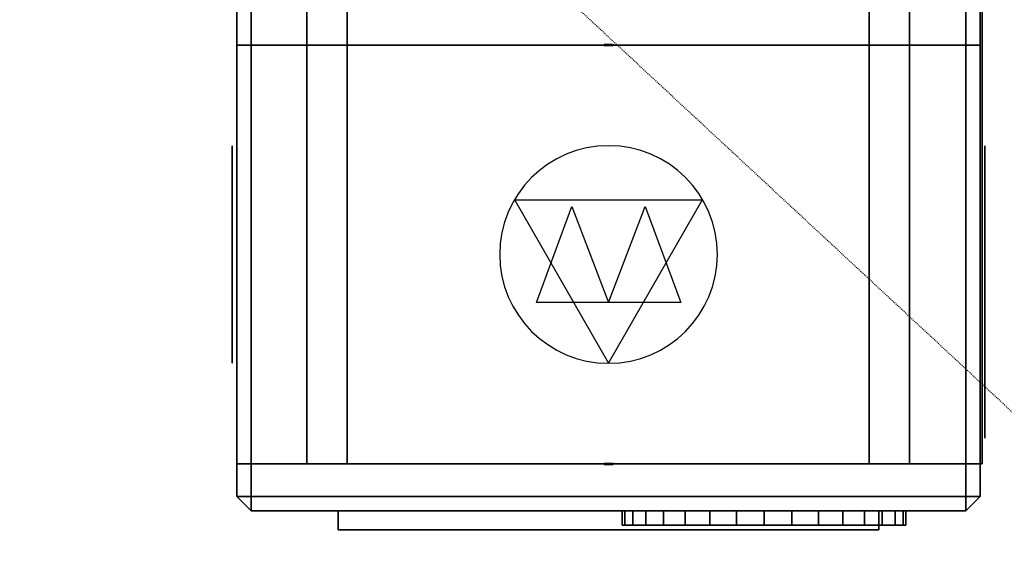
# Model space of a CAD drawing. Header units: centimetres. Extents: x 42630 to 130002, y 15 to 29179.
# Tile 140 of 165: x 84486 to 84595, y 4152 to 4211. Entities that reach past the tile are written whole.
import ezdxf

# ---------------------------------------------------------------- set-up
doc = ezdxf.new("R2010")
doc.units = ezdxf.units.CM
doc.header["$LTSCALE"] = 0.01
doc.linetypes.add('PRZERYWANA', pattern=[0.282222, 0.141111, -0.141111])
doc.layers.get('0').update_dxf_attribs({"color": 253})
doc.layers.add('2D - Ogólne_Nr_Pióra__1', color=7, linetype='Continuous', lineweight=13)

# ---------------------------------------------------------------- blocks, each defined once
blk = doc.blocks.new('z_icon_outdoor_filter.simple')
for p, q in [((-53.4, 80.1), (-53.4, -80.1)), ((-53.4, 80.1), (-53.4, -80.1)), ((53.4, 40.6), (-53.4, 80.1)), ((53.4, 40.6), (-53.4, 80.1)), ((-53.4, 0), (53.4, 40.6)), ((-53.4, 0), (53.4, 40.6)), ((53.4, -40.6), (-53.4, 0)), ((53.4, -40.6), (-53.4, 0)), ((-53.4, -80.1), (53.4, -40.6)), ((-53.4, -80.1), (53.4, -40.6))]:
    blk.add_line(p, q)
blk = doc.blocks.new('z_icon_exhaust_fan.simple')
for p, q in [((-60.3773, -103.8473), (-60.3773, 103.8473)), ((-60.3773, -103.8473), (-60.3773, 103.8473)), ((-60.3773, 103.8473), (120.7523, -0.0023)), ((-60.3773, 103.8473), (120.7523, -0.0023)), ((120.7523, -0.0023), (-60.3773, -103.8473)), ((120.7523, -0.0023), (-60.3773, -103.8473))]:
    blk.add_line(p, q)
blk.add_circle((0, 0), 120.7523)
blk = doc.blocks.new('z_icon_swegon_logo.simple')
for p, q in [((-47.3, 0.6), (-51.6, 3.4)), ((-47.3, 0.6), (-51.6, 3.4)), ((-47.3, 0.6), (-51.6, 3.4)), ((-47.3, 0.6), (-51.6, 3.4)), ((-34.3, 2.2), (-32.9, 6.9)), ((-34.3, 2.2), (-32.9, 6.9)), ((-32.9, 6.9), (-27.8, 6.9)), ((-32.9, 6.9), (-27.8, 6.9)), ((-27.8, 6.9), (-26.6, 1)), ((-27.8, 6.9), (-26.6, 1)), ((-27.8, 6.9), (-26.6, 1)), ((-27.8, 6.9), (-26.6, 1)), ((-25.6, 1.5), (-24.5, 6.9)), ((-25.6, 1.5), (-24.5, 6.9)), ((-24.5, 6.9), (-19.3, 6.9)), ((-24.5, 6.9), (-19.3, 6.9)), ((-19.3, 6.9), (-17.4, 0.2)), ((-19.3, 6.9), (-17.4, 0.2)), ((-19.3, 6.9), (-17.4, 0.2)), ((-19.3, 6.9), (-17.4, 0.2)), ((-12.1, 1.2), (-3.5, 1.2)), ((-12.1, 1.2), (-3.5, 1.2)), ((-12.1, 1.2), (-3.5, 1.2)), ((-12.1, 1.2), (-3.5, 1.2)), ((-3.3, 3.8), (-7.6, 1.9)), ((-3.3, 3.8), (-7.6, 1.9)), ((-3.3, 3.8), (-7.6, 1.9)), ((-3.3, 3.8), (-7.6, 1.9)), ((1.2, 7.1), (-3.5, 7.1)), ((1.2, 7.1), (-3.5, 7.1)), ((1.2, 7.1), (-3.5, 7.1)), ((1.2, 7.1), (-3.5, 7.1)), ((10.6, 6.1), (10.6, 3.5)), ((10.6, 6.1), (10.6, 3.5)), ((10.6, 6.1), (10.6, 3.5)), ((10.6, 6.1), (10.6, 3.5)), ((24.5, 3.4), (24.5, 6.9)), ((24.5, 6.9), (29.6, 6.9)), ((24.5, 3.4), (24.5, 6.9)), ((24.5, 6.9), (29.6, 6.9)), ((29.6, 6.9), (29.6, -0.2)), ((29.6, 6.9), (29.6, -0.2)), ((29.6, 6.9), (29.6, -0.2)), ((29.6, 6.9), (29.6, -0.2)), ((33.3, -0.4), (33.3, 6.9)), ((33.3, 6.9), (38.4, 6.9)), ((33.3, -0.4), (33.3, 6.9)), ((33.3, 6.9), (38.4, 6.9)), ((38.4, 6.9), (38.4, -1.5)), ((38.4, 6.9), (38.4, -1.5)), ((38.4, 6.9), (38.4, -1.5)), ((38.4, 6.9), (38.4, -1.5)), ((-37.8, -5.7), (-34.3, -8.7)), ((-37.8, -5.7), (-34.3, -8.7)), ((-37.8, -5.7), (-34.3, -8.7)), ((-37.8, -5.7), (-34.3, -8.7)), ((-36.8, -6.5), (-35.8, -2.8)), ((-36.8, -6.5), (-35.8, -2.8)), ((-36.8, -6.5), (-35.8, -2.8)), ((-36.8, -6.5), (-35.8, -2.8)), ((-31.6, -6.5), (-36.8, -6.5)), ((-31.6, -6.5), (-36.8, -6.5)), ((-30.5, -1.4), (-31.6, -6.5)), ((-30.5, -1.4), (-31.6, -6.5)), ((-28.4, -6.5), (-29.3, -1.6)), ((-28.4, -6.5), (-29.3, -1.6)), ((-28.4, -6.5), (-29.3, -1.6)), ((-28.4, -6.5), (-29.3, -1.6)), ((-23.9, -6.5), (-28.4, -6.5)), ((-23.9, -6.5), (-28.4, -6.5)), ((-23, -1.8), (-23.9, -6.5)), ((-23, -1.8), (-23.9, -6.5)), ((-20.7, -6.5), (-21.8, -0.7)), ((-20.7, -6.5), (-21.8, -0.7)), ((-20.7, -6.5), (-21.8, -0.7)), ((-20.7, -6.5), (-21.8, -0.7)), ((-15.4, -6.5), (-20.7, -6.5)), ((-15.4, -6.5), (-20.7, -6.5)), ((-16.1, -4.2), (-15.4, -6.5)), ((-16.1, -4.2), (-15.4, -6.5)), ((-8.3, -1.6), (-12.1, -1.6)), ((-8.3, -1.6), (-12.1, -1.6)), ((-8.3, -1.6), (-12.1, -1.6)), ((-8.3, -1.6), (-12.1, -1.6)), ((6.1, -6.5), (6.1, -5.2)), ((6.1, -6.5), (6.1, -5.2)), ((6.1, -6.5), (6.1, -5.2)), ((6.1, -6.5), (6.1, -5.2)), ((10.6, -6.5), (6.1, -6.5)), ((10.6, -6.5), (6.1, -6.5)), ((10.6, -3), (10.6, -6.5)), ((10.6, -3), (10.6, -6.5)), ((24.5, -6.5), (24.5, -3)), ((24.5, -6.5), (24.5, -3)), ((24.5, -6.5), (24.5, -3)), ((24.5, -6.5), (24.5, -3)), ((29.4, -6.5), (24.5, -6.5)), ((29.4, -6.5), (24.5, -6.5)), ((29.4, -4.7), (29.4, -6.5)), ((29.4, -4.7), (29.4, -6.5)), ((42.6, -0.6), (42.6, -0.6)), ((42.6, -0.6), (42.6, -0.6)), ((43, -8.4), (43, -8.4)), ((43, -8.4), (43, -8.4))]:
    blk.add_line(p, q)
for points in [[(-3.5, 7.1), (-3.5, 8.5), (-3.4, 10.5), (-0.9, 11.4)], [(-3.5, 7.1), (-3.5, 8.5), (-3.4, 10.5), (-0.9, 11.4)], [(-0.9, 11.4), (0.5, 11.8), (2.6, 11.9), (3.2, 11.9)], [(-0.9, 11.4), (0.5, 11.8), (2.6, 11.9), (3.2, 11.9)], [(3.2, 11.9), (4.9, 11.9), (6.6, 11.6), (7.9, 11)], [(3.2, 11.9), (4.9, 11.9), (6.6, 11.6), (7.9, 11)], [(7.9, 11), (10.4, 9.8), (10.5, 7.7), (10.6, 6.1)], [(7.9, 11), (10.4, 9.8), (10.5, 7.7), (10.6, 6.1)], [(-51.6, 3.4), (-50.8, 4.4), (-49.5, 6.1), (-46.7, 6.9)], [(-51.6, 3.4), (-50.8, 4.4), (-49.5, 6.1), (-46.7, 6.9)], [(-44.8, 2.6), (-46.4, 2.1), (-46.8, 1.4), (-47.3, 0.6)], [(-44.8, 2.6), (-46.4, 2.1), (-46.8, 1.4), (-47.3, 0.6)], [(-46.7, 6.9), (-45.3, 7.3), (-43.9, 7.4), (-42.6, 7.4)], [(-46.7, 6.9), (-45.3, 7.3), (-43.9, 7.4), (-42.6, 7.4)], [(-45.3, -0.5), (-44.6, -0.3), (-41.3, 0.3), (-40.7, 0.5)], [(-45.3, -0.5), (-44.6, -0.3), (-41.3, 0.3), (-40.7, 0.5)], [(-42.4, 3), (-43.2, 3), (-44.1, 2.8), (-44.8, 2.6)], [(-42.4, 3), (-43.2, 3), (-44.1, 2.8), (-44.8, 2.6)], [(-42.6, 7.4), (-41.6, 7.4), (-38, 7.4), (-35.8, 5.1)], [(-42.6, 7.4), (-41.6, 7.4), (-38, 7.4), (-35.8, 5.1)], [(-39.7, 1.6), (-39.7, 2.9), (-41.9, 3), (-42.4, 3)], [(-39.7, 1.6), (-39.7, 2.9), (-41.9, 3), (-42.4, 3)], [(-40.7, 0.5), (-39.7, 0.8), (-39.7, 1.5), (-39.7, 1.6)], [(-40.7, 0.5), (-39.7, 0.8), (-39.7, 1.5), (-39.7, 1.6)], [(-35.8, 5.1), (-35.2, 4.4), (-34.5, 3.5), (-34.3, 2.2)], [(-35.8, 5.1), (-35.2, 4.4), (-34.5, 3.5), (-34.3, 2.2)], [(-29.9, 2.8), (-30.1, 0.9), (-30.2, 0.5), (-30.5, -1.4)], [(-29.9, 2.8), (-30.1, 0.9), (-30.2, 0.5), (-30.5, -1.4)], [(-29.3, -1.6), (-29.7, 0.3), (-29.7, 0.7), (-29.9, 2.8)], [(-29.3, -1.6), (-29.7, 0.3), (-29.7, 0.7), (-29.9, 2.8)], [(-26.6, 1), (-26.3, -0.5), (-26.2, -0.9), (-26.2, -2.4)], [(-26.6, 1), (-26.3, -0.5), (-26.2, -0.9), (-26.2, -2.4)], [(-26.2, -2.4), (-26, -0.7), (-26, -0.2), (-25.6, 1.5)], [(-26.2, -2.4), (-26, -0.7), (-26, -0.2), (-25.6, 1.5)], [(-22.3, 2.8), (-22.5, 0.6), (-22.6, 0.1), (-23, -1.8)], [(-22.3, 2.8), (-22.5, 0.6), (-22.6, 0.1), (-23, -1.8)], [(-21.8, -0.7), (-22.1, 0.8), (-22.1, 1.1), (-22.3, 2.8)], [(-21.8, -0.7), (-22.1, 0.8), (-22.1, 1.1), (-22.3, 2.8)], [(-17.4, 0.2), (-17.4, 3.9), (-15, 7.4), (-10.2, 7.4)], [(-17.4, 0.2), (-17.4, 3.9), (-15, 7.4), (-10.2, 7.4)], [(-11.5, 3), (-12.1, 2.4), (-12.1, 1.7), (-12.1, 1.2)], [(-11.5, 3), (-12.1, 2.4), (-12.1, 1.7), (-12.1, 1.2)], [(-9.9, 3.7), (-10.9, 3.7), (-11.4, 3.2), (-11.5, 3)], [(-9.9, 3.7), (-10.9, 3.7), (-11.4, 3.2), (-11.5, 3)], [(-10.2, 7.4), (-7.1, 7.4), (-4.8, 6.2), (-3.3, 3.8)], [(-10.2, 7.4), (-7.1, 7.4), (-4.8, 6.2), (-3.3, 3.8)], [(-7.6, 1.9), (-8.1, 3), (-8.7, 3.7), (-9.9, 3.7)], [(-7.6, 1.9), (-8.1, 3), (-8.7, 3.7), (-9.9, 3.7)], [(-3.5, 1.2), (-3, 4.1), (-1.2, 6.2), (2.3, 6.2)], [(-3.5, 1.2), (-3, 4.1), (-1.2, 6.2), (2.3, 6.2)], [(3.2, 8.8), (1.2, 8.8), (1.2, 7.6), (1.2, 7.1)], [(3.2, 8.8), (1.2, 8.8), (1.2, 7.6), (1.2, 7.1)], [(3.4, 2.7), (2, 2.7), (1.3, 1.9), (1.3, -0.1)], [(3.4, 2.7), (2, 2.7), (1.3, 1.9), (1.3, -0.1)], [(2.3, 6.2), (4.5, 6.2), (5.2, 5.4), (5.4, 5.3)], [(2.3, 6.2), (4.5, 6.2), (5.2, 5.4), (5.4, 5.3)], [(5.1, 8.2), (4.7, 8.6), (3.9, 8.8), (3.2, 8.8)], [(5.1, 8.2), (4.7, 8.6), (3.9, 8.8), (3.2, 8.8)], [(5.5, -0.3), (5.5, 0.7), (5.5, 2.7), (3.4, 2.7)], [(5.5, -0.3), (5.5, 0.7), (5.5, 2.7), (3.4, 2.7)], [(5.6, 6.1), (5.6, 7), (5.6, 7.6), (5.1, 8.2)], [(5.6, 6.1), (5.6, 7), (5.6, 7.6), (5.1, 8.2)], [(5.4, 5.3), (5.5, 5.1), (5.6, 5), (5.7, 4.8)], [(5.4, 5.3), (5.5, 5.1), (5.6, 5), (5.7, 4.8)], [(5.7, 4.8), (5.6, 5.3), (5.6, 5.7), (5.6, 6.1)], [(5.7, 4.8), (5.6, 5.3), (5.6, 5.7), (5.6, 6.1)], [(10.6, 3.5), (11.6, 5.7), (13.7, 7.4), (17.3, 7.4)], [(10.6, 3.5), (11.6, 5.7), (13.7, 7.4), (17.3, 7.4)], [(17.5, 3.7), (15.4, 3.7), (15.1, 1.4), (15.1, 0.2)], [(17.5, 3.7), (15.4, 3.7), (15.1, 1.4), (15.1, 0.2)], [(15.1, 0.2), (15.1, -1.3), (15.5, -3.2), (17.5, -3.3)], [(15.1, 0.2), (15.1, -1.3), (15.5, -3.2), (17.5, -3.3)], [(17.3, 7.4), (20.9, 7.4), (23.4, 5.9), (24.5, 3.4)], [(17.3, 7.4), (20.9, 7.4), (23.4, 5.9), (24.5, 3.4)], [(19.9, 0.1), (19.9, 2.1), (19.3, 3.7), (17.5, 3.7)], [(19.9, 0.1), (19.9, 2.1), (19.3, 3.7), (17.5, 3.7)], [(17.5, -3.3), (19.8, -3.4), (19.9, -0.7), (19.9, 0.1)], [(17.5, -3.3), (19.8, -3.4), (19.9, -0.7), (19.9, 0.1)], [(-50.1, -5.8), (-50.1, -2), (-46.9, -0.9), (-45.3, -0.5)], [(-50.1, -5.8), (-50.1, -2), (-46.9, -0.9), (-45.3, -0.5)], [(-49.6, -8.2), (-49.9, -7.4), (-50.1, -6.6), (-50.1, -5.8)], [(-49.6, -8.2), (-49.9, -7.4), (-50.1, -6.6), (-50.1, -5.8)], [(-42.3, -11.9), (-45.5, -11.9), (-48.5, -10.8), (-49.6, -8.2)], [(-42.3, -11.9), (-45.5, -11.9), (-48.5, -10.8), (-49.6, -8.2)], [(-42.1, -4.9), (-43.6, -5.2), (-44.5, -5.5), (-44.5, -6.3)], [(-42.1, -4.9), (-43.6, -5.2), (-44.5, -5.5), (-44.5, -6.3)], [(-44.5, -6.3), (-44.5, -7.3), (-43.4, -7.5), (-42.5, -7.5)], [(-44.5, -6.3), (-44.5, -7.3), (-43.4, -7.5), (-42.5, -7.5)], [(-42.5, -7.5), (-41.6, -7.5), (-40.2, -7.4), (-39.2, -6.9)], [(-42.5, -7.5), (-41.6, -7.5), (-40.2, -7.4), (-39.2, -6.9)], [(-36.9, -10.7), (-38.4, -11.5), (-40.2, -11.9), (-42.3, -11.9)], [(-36.9, -10.7), (-38.4, -11.5), (-40.2, -11.9), (-42.3, -11.9)], [(-35.8, -2.8), (-37.3, -4.1), (-39.7, -4.5), (-42.1, -4.9)], [(-35.8, -2.8), (-37.3, -4.1), (-39.7, -4.5), (-42.1, -4.9)], [(-39.2, -6.9), (-38.4, -6.4), (-38.1, -6), (-37.8, -5.7)], [(-39.2, -6.9), (-38.4, -6.4), (-38.1, -6), (-37.8, -5.7)], [(-34.3, -8.7), (-34.9, -9.4), (-35.6, -10.1), (-36.9, -10.7)], [(-34.3, -8.7), (-34.9, -9.4), (-35.6, -10.1), (-36.9, -10.7)], [(-10.2, -7), (-12.8, -7), (-14.8, -6), (-16.1, -4.2)], [(-10.2, -7), (-12.8, -7), (-14.8, -6), (-16.1, -4.2)], [(-12.1, -1.6), (-11.9, -2.2), (-11.7, -3.6), (-10.1, -3.6)], [(-12.1, -1.6), (-11.9, -2.2), (-11.7, -3.6), (-10.1, -3.6)], [(-5, -5), (-6.6, -6.6), (-8.6, -7), (-10.2, -7)], [(-5, -5), (-6.6, -6.6), (-8.6, -7), (-10.2, -7)], [(-10.1, -3.6), (-9.4, -3.6), (-8.6, -3.2), (-8.4, -2.3)], [(-10.1, -3.6), (-9.4, -3.6), (-8.6, -3.2), (-8.4, -2.3)], [(-8.4, -2.3), (-8.3, -2.1), (-8.3, -1.9), (-8.3, -1.6)], [(-8.4, -2.3), (-8.3, -2.1), (-8.3, -1.9), (-8.3, -1.6)], [(-3.4, -2.2), (-3.6, -3.2), (-4.1, -4.1), (-5, -5)], [(-3.4, -2.2), (-3.6, -3.2), (-4.1, -4.1), (-5, -5)], [(2.5, -6.8), (-1.3, -6.8), (-2.9, -4.5), (-3.4, -2.2)], [(2.5, -6.8), (-1.3, -6.8), (-2.9, -4.5), (-3.4, -2.2)], [(1.3, -0.1), (1.3, -0.6), (1.3, -3.2), (3.5, -3.2)], [(1.3, -0.1), (1.3, -0.6), (1.3, -3.2), (3.5, -3.2)], [(5.7, -5.7), (4.9, -6.6), (3.7, -6.8), (2.5, -6.8)], [(5.7, -5.7), (4.9, -6.6), (3.7, -6.8), (2.5, -6.8)], [(3.5, -3.2), (5.5, -3.2), (5.5, -1), (5.5, -0.3)], [(3.5, -3.2), (5.5, -3.2), (5.5, -1), (5.5, -0.3)], [(6.1, -5.2), (6, -5.4), (5.9, -5.6), (5.7, -5.7)], [(6.1, -5.2), (6, -5.4), (5.9, -5.6), (5.7, -5.7)], [(17.6, -7), (14.2, -7.1), (11.7, -5.5), (10.6, -3)], [(17.6, -7), (14.2, -7.1), (11.7, -5.5), (10.6, -3)], [(23.1, -5.1), (22.1, -6.1), (20.3, -7), (17.6, -7)], [(23.1, -5.1), (22.1, -6.1), (20.3, -7), (17.6, -7)], [(24.5, -3), (24.1, -3.8), (23.6, -4.5), (23.1, -5.1)], [(24.5, -3), (24.1, -3.8), (23.6, -4.5), (23.1, -5.1)], [(33.6, -6.8), (30.8, -6.8), (29.8, -5.3), (29.4, -4.7)], [(33.6, -6.8), (30.8, -6.8), (29.8, -5.3), (29.4, -4.7)], [(29.6, -0.2), (29.6, -1), (29.7, -2.4), (31.5, -2.4)], [(29.6, -0.2), (29.6, -1), (29.7, -2.4), (31.5, -2.4)], [(31.5, -2.4), (33.2, -2.4), (33.3, -1.1), (33.3, -0.4)], [(31.5, -2.4), (33.2, -2.4), (33.3, -1.1), (33.3, -0.4)], [(37.1, -5.6), (36.7, -6), (35.7, -6.8), (33.6, -6.8)], [(37.1, -5.6), (36.7, -6), (35.7, -6.8), (33.6, -6.8)], [(38.4, -1.5), (38.4, -2.6), (38.4, -4.3), (37.1, -5.6)], [(38.4, -1.5), (38.4, -2.6), (38.4, -4.3), (37.1, -5.6)], [(41.9, -1.2), (41.8, -1.6), (41.7, -2.2), (41.7, -3)], [(41.7, -3), (41.7, -4.4), (41.9, -6.4), (43, -8.4)], [(42, -0.8), (42, -0.9), (41.9, -1), (41.9, -1.2)], [(42.3, -1.2), (42.1, -1), (42.1, -0.9), (42, -0.8)], [(43.2, -2.8), (42.8, -2.1), (42.5, -1.6), (42.3, -1.2)], [(42.6, -0.6), (42.6, -0.6), (42.6, -0.6), (42.6, -0.6)], [(42.6, -0.6), (42.6, -0.8), (42.7, -0.9), (42.9, -1.1)], [(43.2, -0.6), (43, -0.6), (42.7, -0.6), (42.6, -0.6)], [(42.9, -1.1), (43.1, -1.5), (43.5, -2.1), (43.9, -2.7)], [(43, -8.4), (44.1, -10.3), (46, -11.1), (47.6, -11.5)], [(45.2, -0.8), (44.4, -0.6), (43.7, -0.6), (43.2, -0.6)], [(45.8, -6.6), (45, -5.5), (44, -4), (43.2, -2.8)], [(43.9, -2.7), (44.7, -4), (45.8, -5.6), (46.6, -6.7)], [(50.1, -3.4), (48.7, -1.7), (46.8, -1), (45.2, -0.8)], [(48.8, -10.1), (47.8, -9.1), (46.7, -7.7), (45.8, -6.6)], [(46.6, -6.7), (47.7, -8.2), (48.9, -9.5), (49.7, -10.4)], [(50, -11.4), (49.7, -11.1), (49.3, -10.7), (48.8, -10.1)], [(49.7, -10.4), (50.2, -10.9), (50.5, -11.2), (50.8, -11.5)], [(51.6, -8.9), (51.7, -7.2), (51.5, -5.1), (50.1, -3.4)], [(51.2, -11), (51.4, -10.5), (51.5, -9.8), (51.6, -8.9)], [(47.6, -11.5), (48.4, -11.7), (49.1, -11.8), (49.7, -11.8)], [(49.7, -11.8), (49.9, -11.8), (50.2, -11.8), (50.3, -11.8)], [(50.3, -11.8), (50.2, -11.7), (50.1, -11.6), (50, -11.4)], [(50.3, -11.8), (50.3, -11.8), (50.3, -11.8), (50.3, -11.8)], [(50.8, -11.5), (50.9, -11.6), (51, -11.7), (51, -11.7)], [(51, -11.6), (51.1, -11.5), (51.2, -11.3), (51.2, -11)], [(51, -11.7), (51, -11.7), (51, -11.7), (51, -11.6)]]:
    blk.add_open_spline(points, degree=3)
blk = doc.blocks.new('mainUnitSep_0_1725964931400')
for points in [[(21, 814, 576), (21, 814, 1004), (37, 830, 1004), (37, 830, 576)], [(21, 814, 1004), (37, 814, 1020), (37, 830, 1004)], [(37, 814, 560), (21, 814, 576), (37, 830, 576)], [(21, 814, 116), (21, 814, 544), (37, 830, 544), (37, 830, 116)], [(21, 814, 544), (37, 814, 560), (37, 830, 544)], [(37, 814, 100), (21, 814, 116), (37, 830, 116)], [(37, 830, 576), (37, 830, 1004), (73, 830, 1004), (73, 830, 576)], [(37, 830, 1004), (37, 814, 1020), (73, 814, 1020), (73, 830, 1004)], [(37, 814, 560), (37, 830, 576), (73, 830, 576), (73, 814, 560)], [(37, 830, 116), (37, 830, 544), (73, 830, 544), (73, 830, 116)], [(37, 830, 544), (37, 814, 560), (73, 814, 560), (73, 830, 544)], [(37, 814, 100), (37, 830, 116), (73, 830, 116), (73, 814, 100)], [(73, 5, 560), (73, 830, 560), (73, 830, 100), (73, 5, 100)], [(538, 830, 560), (538, 830, 100), (73, 830, 100), (73, 830, 560)], [(538, 5, 560), (538, 830, 560), (73, 830, 560), (73, 5, 560)], [(73, 5, 100), (73, 830, 100), (538, 830, 100), (538, 5, 100)], [(73, 5, 1020), (73, 830, 1020), (73, 830, 560), (73, 5, 560)], [(538, 830, 1020), (538, 830, 560), (73, 830, 560), (73, 830, 1020)], [(538, 5, 1020), (538, 830, 1020), (73, 830, 1020), (73, 5, 1020)], [(73, 5, 560), (73, 830, 560), (538, 830, 560), (538, 5, 560)], [(73, 830, 576), (73, 830, 1004), (73, 814, 1004), (73, 814, 576)], [(73, 830, 1004), (73, 814, 1020), (73, 814, 1004)], [(73, 814, 560), (73, 830, 576), (73, 814, 576)], [(73, 830, 116), (73, 830, 544), (73, 814, 544), (73, 814, 116)], [(73, 830, 544), (73, 814, 560), (73, 814, 544)], [(73, 814, 100), (73, 830, 116), (73, 814, 116)], [(73, 830, 116), (73, 830, 1004), (1469, 830, 1004), (1469, 830, 116)], [(73, 814, 116), (73, 814, 1004), (73, 830, 1004), (73, 830, 116)], [(73, 830, 1004), (73, 814, 1020), (1469, 814, 1020), (1469, 830, 1004)], [(73, 814, 100), (73, 830, 116), (1469, 830, 116), (1469, 814, 100)], [(73, 814, 1004), (73, 814, 1020), (73, 830, 1004)], [(73, 814, 100), (73, 814, 116), (73, 830, 116)], [(538, 830, 100), (538, 5, 100), (538, 5, 1020), (538, 830, 1020)], [(538, 830, 100), (538, 830, 1020), (1004, 830, 1020), (1004, 830, 100)], [(538, 830, 1020), (538, 5, 1020), (1004, 5, 1020), (1004, 830, 1020)], [(1004, 830, 100), (1004, 5, 100), (538, 5, 100), (538, 830, 100)], [(538, 5, 100), (538, 830, 100), (538, 830, 560), (538, 5, 560)], [(538, 5, 560), (538, 830, 560), (538, 830, 1020), (538, 5, 1020)], [(21, 21, 576), (21, 21, 1004), (21, 814, 1004), (21, 814, 576)], [(21, 21, 1004), (37, 21, 1020), (37, 814, 1020), (21, 814, 1004)], [(37, 21, 560), (21, 21, 576), (21, 814, 576), (37, 814, 560)], [(21, 21, 116), (21, 21, 544), (21, 814, 544), (21, 814, 116)], [(21, 21, 544), (37, 21, 560), (37, 814, 560), (21, 814, 544)], [(37, 21, 100), (21, 21, 116), (21, 814, 116), (37, 814, 100)], [(73, 21, 1020), (73, 814, 1020), (37, 814, 1020), (37, 21, 1020)], [(73, 814, 560), (73, 21, 560), (37, 21, 560), (37, 814, 560)], [(73, 21, 560), (73, 814, 560), (37, 814, 560), (37, 21, 560)], [(73, 814, 100), (73, 21, 100), (37, 21, 100), (37, 814, 100)], [(73, 814, 576), (73, 814, 1004), (73, 21, 1004), (73, 21, 576)], [(73, 21, 1004), (73, 814, 1004), (73, 814, 1020), (73, 21, 1020)], [(73, 21, 560), (73, 814, 560), (73, 814, 576), (73, 21, 576)], [(73, 814, 116), (73, 814, 544), (73, 21, 544), (73, 21, 116)], [(73, 21, 544), (73, 814, 544), (73, 814, 560), (73, 21, 560)], [(73, 21, 100), (73, 814, 100), (73, 814, 116), (73, 21, 116)], [(73, 21, 116), (73, 21, 1004), (73, 814, 1004), (73, 814, 116)], [(1469, 21, 1020), (1469, 814, 1020), (73, 814, 1020), (73, 21, 1020)], [(1469, 814, 100), (1469, 21, 100), (73, 21, 100), (73, 814, 100)], [(73, 21, 1004), (73, 21, 1020), (73, 814, 1020), (73, 814, 1004)], [(73, 21, 100), (73, 21, 116), (73, 814, 116), (73, 814, 100)], [(73, 752.5), (73, 707.5), (73, 707.5, 100), (73, 752.5, 100)], [(73, 752.5), (73, 752.5, 100), (1946.5, 752.5, 100), (1946.5, 752.5)], [(73, 752.5, 100), (73, 707.5, 100), (1946.5, 707.5, 100), (1946.5, 752.5, 100)], [(1946.5, 752.5), (1946.5, 707.5), (73, 707.5), (73, 752.5)], [(21, 717.5, 480), (21, 717.5, 180), (0, 717.5, 180), (0, 717.5, 480)], [(21, 717.5, 480), (0, 717.5, 480), (0, 117.5, 480), (21, 117.5, 480)], [(0, 717.5, 180), (21, 717.5, 180), (21, 117.5, 180), (0, 117.5, 180)], [(0, 717.5, 480), (0, 717.5, 180), (0, 117.5, 180), (0, 117.5, 480)], [(21, 117.5, 480), (21, 117.5, 180), (21, 717.5, 180), (21, 717.5, 480)], [(73, 707.5, 100), (73, 707.5), (1946.5, 707.5), (1946.5, 707.5, 100)], [(73.5, 422.5, 335), (73.5, 422.5, 325), (72.5, 422.5, 325), (72.5, 422.5, 335)], [(73.5, 422.5, 335), (72.5, 422.5, 335), (72.5, 412.5, 335), (73.5, 412.5, 335)], [(72.5, 422.5, 325), (73.5, 422.5, 325), (73.5, 412.5, 325), (72.5, 412.5, 325)], [(72.5, 422.5, 335), (72.5, 422.5, 325), (72.5, 412.5, 325), (72.5, 412.5, 335)], [(73.5, 422.5, 795), (73.5, 422.5, 785), (72.5, 422.5, 785), (72.5, 422.5, 795)], [(73.5, 422.5, 795), (72.5, 422.5, 795), (72.5, 412.5, 795), (73.5, 412.5, 795)], [(72.5, 422.5, 785), (73.5, 422.5, 785), (73.5, 412.5, 785), (72.5, 412.5, 785)], [(72.5, 422.5, 795), (72.5, 422.5, 785), (72.5, 412.5, 785), (72.5, 412.5, 795)], [(73.5, 422.5, 795), (73.5, 422.5, 785), (72.5, 422.5, 785), (72.5, 422.5, 795)], [(72.5, 412.5, 795), (73.5, 412.5, 795), (73.5, 422.5, 795), (72.5, 422.5, 795)], [(73.5, 412.5, 785), (72.5, 412.5, 785), (72.5, 422.5, 785), (73.5, 422.5, 785)], [(72.5, 422.5, 795), (72.5, 422.5, 785), (72.5, 412.5, 785), (72.5, 412.5, 795)], [(73.5, 422.5, 335), (73.5, 422.5, 325), (72.5, 422.5, 325), (72.5, 422.5, 335)], [(72.5, 412.5, 335), (73.5, 412.5, 335), (73.5, 422.5, 335), (72.5, 422.5, 335)], [(73.5, 412.5, 325), (72.5, 412.5, 325), (72.5, 422.5, 325), (73.5, 422.5, 325)], [(72.5, 422.5, 335), (72.5, 422.5, 325), (72.5, 412.5, 325), (72.5, 412.5, 335)], [(73.5, 412.5, 335), (73.5, 412.5, 325), (73.5, 422.5, 325), (73.5, 422.5, 335)], [(73.5, 412.5, 795), (73.5, 412.5, 785), (73.5, 422.5, 785), (73.5, 422.5, 795)], [(73.5, 412.5, 795), (73.5, 412.5, 785), (73.5, 422.5, 785), (73.5, 422.5, 795)], [(73.5, 412.5, 335), (73.5, 412.5, 325), (73.5, 422.5, 325), (73.5, 422.5, 335)], [(538.5, 422.5, 335), (538.5, 422.5, 325), (537.5, 422.5, 325), (537.5, 422.5, 335)], [(538.5, 422.5, 335), (537.5, 422.5, 335), (537.5, 412.5, 335), (538.5, 412.5, 335)], [(537.5, 422.5, 325), (538.5, 422.5, 325), (538.5, 412.5, 325), (537.5, 412.5, 325)], [(537.5, 422.5, 335), (537.5, 422.5, 325), (537.5, 412.5, 325), (537.5, 412.5, 335)], [(538.5, 422.5, 795), (538.5, 422.5, 785), (537.5, 422.5, 785), (537.5, 422.5, 795)], [(538.5, 422.5, 795), (537.5, 422.5, 795), (537.5, 412.5, 795), (538.5, 412.5, 795)], [(537.5, 422.5, 785), (538.5, 422.5, 785), (538.5, 412.5, 785), (537.5, 412.5, 785)], [(537.5, 422.5, 795), (537.5, 422.5, 785), (537.5, 412.5, 785), (537.5, 412.5, 795)], [(538.5, 422.5, 335), (538.5, 422.5, 325), (537.5, 422.5, 325), (537.5, 422.5, 335)], [(537.5, 412.5, 335), (538.5, 412.5, 335), (538.5, 422.5, 335), (537.5, 422.5, 335)], [(538.5, 412.5, 325), (537.5, 412.5, 325), (537.5, 422.5, 325), (538.5, 422.5, 325)], [(537.5, 422.5, 335), (537.5, 422.5, 325), (537.5, 412.5, 325), (537.5, 412.5, 335)], [(538.5, 422.5, 795), (538.5, 422.5, 785), (537.5, 422.5, 785), (537.5, 422.5, 795)], [(537.5, 412.5, 795), (538.5, 412.5, 795), (538.5, 422.5, 795), (537.5, 422.5, 795)], [(538.5, 412.5, 785), (537.5, 412.5, 785), (537.5, 422.5, 785), (538.5, 422.5, 785)], [(537.5, 422.5, 795), (537.5, 422.5, 785), (537.5, 412.5, 785), (537.5, 412.5, 795)], [(538.5, 412.5, 335), (538.5, 412.5, 325), (538.5, 422.5, 325), (538.5, 422.5, 335)], [(538.5, 412.5, 795), (538.5, 412.5, 785), (538.5, 422.5, 785), (538.5, 422.5, 795)], [(538.5, 412.5, 335), (538.5, 412.5, 325), (538.5, 422.5, 325), (538.5, 422.5, 335)], [(538.5, 412.5, 795), (538.5, 412.5, 785), (538.5, 422.5, 785), (538.5, 422.5, 795)], [(72.5, 412.5, 335), (72.5, 412.5, 325), (73.5, 412.5, 325), (73.5, 412.5, 335)], [(72.5, 412.5, 795), (72.5, 412.5, 785), (73.5, 412.5, 785), (73.5, 412.5, 795)], [(72.5, 412.5, 795), (72.5, 412.5, 785), (73.5, 412.5, 785), (73.5, 412.5, 795)], [(72.5, 412.5, 335), (72.5, 412.5, 325), (73.5, 412.5, 325), (73.5, 412.5, 335)], [(537.5, 412.5, 335), (537.5, 412.5, 325), (538.5, 412.5, 325), (538.5, 412.5, 335)], [(537.5, 412.5, 795), (537.5, 412.5, 785), (538.5, 412.5, 785), (538.5, 412.5, 795)], [(537.5, 412.5, 335), (537.5, 412.5, 325), (538.5, 412.5, 325), (538.5, 412.5, 335)], [(537.5, 412.5, 795), (537.5, 412.5, 785), (538.5, 412.5, 785), (538.5, 412.5, 795)], [(5, 399.5, 820.7), (21, 399.5, 820.7), (21, 402.5, 790), (5, 402.5, 790)], [(5, 402.5, 790), (21, 402.5, 790), (21, 399.5, 759.3), (5, 399.5, 759.3)], [(5, 390.5, 850.3), (5, 399.5, 820.7), (5, 402.5, 790), (5, 245, 790)], [(5, 402.5, 790), (5, 399.5, 759.3), (5, 390.5, 729.7), (5, 245, 790)], [(5, 390.5, 850.3), (21, 390.5, 850.3), (21, 399.5, 820.7), (5, 399.5, 820.7)], [(5, 399.5, 759.3), (21, 399.5, 759.3), (21, 390.5, 729.7), (5, 390.5, 729.7)], [(21, 399.5, 759.3), (21, 402.5, 790), (21, 399.5, 759.3), (21, 245, 790)], [(21, 399.5, 820.7), (21, 390.5, 850.3), (21, 399.5, 820.7), (21, 245, 790)], [(5, 376, 877.5), (21, 376, 877.5), (21, 390.5, 850.3), (5, 390.5, 850.3)], [(5, 390.5, 729.7), (21, 390.5, 729.7), (21, 376, 702.5), (5, 376, 702.5)], [(5, 356.4, 901.4), (5, 376, 877.5), (5, 390.5, 850.3), (5, 245, 790)], [(5, 390.5, 729.7), (5, 376, 702.5), (5, 356.4, 678.6), (5, 245, 790)], [(21, 376, 702.5), (21, 390.5, 729.7), (21, 376, 702.5), (21, 245, 790)], [(5, 356.4, 901.4), (21, 356.4, 901.4), (21, 376, 877.5), (5, 376, 877.5)], [(5, 376, 702.5), (21, 376, 702.5), (21, 356.4, 678.6), (5, 356.4, 678.6)], [(21, 376, 877.5), (21, 356.4, 901.4), (21, 376, 877.5), (21, 245, 790)], [(5, 332.5, 921), (21, 332.5, 921), (21, 356.4, 901.4), (5, 356.4, 901.4)], [(5, 356.4, 678.6), (21, 356.4, 678.6), (21, 332.5, 659), (5, 332.5, 659)], [(5, 305.3, 935.5), (5, 332.5, 921), (5, 356.4, 901.4), (5, 245, 790)], [(5, 356.4, 678.6), (5, 332.5, 659), (5, 305.3, 644.5), (5, 245, 790)], [(21, 332.5, 659), (21, 356.4, 678.6), (21, 332.5, 659), (21, 245, 790)], [(5, 305.3, 935.5), (21, 305.3, 935.5), (21, 332.5, 921), (5, 332.5, 921)], [(5, 332.5, 659), (21, 332.5, 659), (21, 305.3, 644.5), (5, 305.3, 644.5)], [(21, 332.5, 921), (21, 305.3, 935.5), (21, 332.5, 921), (21, 245, 790)], [(5, 275.7, 944.5), (21, 275.7, 944.5), (21, 305.3, 935.5), (5, 305.3, 935.5)], [(5, 305.3, 644.5), (21, 305.3, 644.5), (21, 275.7, 635.5), (5, 275.7, 635.5)], [(5, 245, 947.5), (5, 275.7, 944.5), (5, 305.3, 935.5), (5, 245, 790)], [(5, 305.3, 644.5), (5, 275.7, 635.5), (5, 245, 632.5), (5, 245, 790)], [(21, 275.7, 635.5), (21, 305.3, 644.5), (21, 275.7, 635.5), (21, 245, 790)], [(5, 245, 947.5), (21, 245, 947.5), (21, 275.7, 944.5), (5, 275.7, 944.5)], [(5, 275.7, 635.5), (21, 275.7, 635.5), (21, 245, 632.5), (5, 245, 632.5)], [(21, 275.7, 944.5), (21, 245, 947.5), (21, 275.7, 944.5), (21, 245, 790)], [(5, 245, 632.5), (21, 245, 632.5), (21, 214.3, 635.5), (5, 214.3, 635.5)], [(5, 214.3, 944.5), (21, 214.3, 944.5), (21, 245, 947.5), (5, 245, 947.5)], [(5, 245, 632.5), (5, 214.3, 635.5), (5, 184.7, 644.5), (5, 245, 790)], [(5, 184.7, 644.5), (5, 157.5, 659), (5, 133.6, 678.6), (5, 245, 790)], [(5, 133.6, 678.6), (5, 114, 702.5), (5, 99.5, 729.7), (5, 245, 790)], [(5, 99.5, 729.7), (5, 90.5, 759.3), (5, 87.5, 790), (5, 245, 790)], [(5, 87.5, 790), (5, 90.5, 820.7), (5, 99.5, 850.3), (5, 245, 790)], [(5, 99.5, 850.3), (5, 114, 877.5), (5, 133.6, 901.4), (5, 245, 790)], [(5, 133.6, 901.4), (5, 157.5, 921), (5, 184.7, 935.5), (5, 245, 790)], [(5, 184.7, 935.5), (5, 214.3, 944.5), (5, 245, 947.5), (5, 245, 790)], [(21, 214.3, 635.5), (21, 245, 632.5), (21, 214.3, 635.5), (21, 245, 790)], [(21, 157.5, 659), (21, 184.7, 644.5), (21, 157.5, 659), (21, 245, 790)], [(21, 114, 702.5), (21, 133.6, 678.6), (21, 114, 702.5), (21, 245, 790)], [(21, 90.5, 759.3), (21, 99.5, 729.7), (21, 90.5, 759.3), (21, 245, 790)], [(21, 90.5, 820.7), (21, 87.5, 790), (21, 90.5, 820.7), (21, 245, 790)], [(21, 114, 877.5), (21, 99.5, 850.3), (21, 114, 877.5), (21, 245, 790)], [(21, 157.5, 921), (21, 133.6, 901.4), (21, 157.5, 921), (21, 245, 790)], [(21, 214.3, 944.5), (21, 184.7, 935.5), (21, 214.3, 944.5), (21, 245, 790)], [(5, 214.3, 635.5), (21, 214.3, 635.5), (21, 184.7, 644.5), (5, 184.7, 644.5)], [(5, 184.7, 935.5), (21, 184.7, 935.5), (21, 214.3, 944.5), (5, 214.3, 944.5)], [(5, 184.7, 644.5), (21, 184.7, 644.5), (21, 157.5, 659), (5, 157.5, 659)], [(5, 157.5, 921), (21, 157.5, 921), (21, 184.7, 935.5), (5, 184.7, 935.5)], [(5, 157.5, 659), (21, 157.5, 659), (21, 133.6, 678.6), (5, 133.6, 678.6)], [(5, 133.6, 901.4), (21, 133.6, 901.4), (21, 157.5, 921), (5, 157.5, 921)], [(5, 133.6, 678.6), (21, 133.6, 678.6), (21, 114, 702.5), (5, 114, 702.5)], [(5, 114, 877.5), (21, 114, 877.5), (21, 133.6, 901.4), (5, 133.6, 901.4)], [(73, 128.5), (73, 83.5), (73, 83.5, 100), (73, 128.5, 100)], [(73, 128.5), (73, 128.5, 100), (1946.5, 128.5, 100), (1946.5, 128.5)], [(73, 128.5, 100), (73, 83.5, 100), (1946.5, 83.5, 100), (1946.5, 128.5, 100)], [(1946.5, 128.5), (1946.5, 83.5), (73, 83.5), (73, 128.5)], [(0, 117.5, 480), (0, 117.5, 180), (21, 117.5, 180), (21, 117.5, 480)], [(5, 114, 702.5), (21, 114, 702.5), (21, 99.5, 729.7), (5, 99.5, 729.7)], [(5, 99.5, 850.3), (21, 99.5, 850.3), (21, 114, 877.5), (5, 114, 877.5)], [(5, 99.5, 729.7), (21, 99.5, 729.7), (21, 90.5, 759.3), (5, 90.5, 759.3)], [(5, 90.5, 820.7), (21, 90.5, 820.7), (21, 99.5, 850.3), (5, 99.5, 850.3)], [(5, 90.5, 759.3), (21, 90.5, 759.3), (21, 87.5, 790), (5, 87.5, 790)], [(5, 87.5, 790), (21, 87.5, 790), (21, 90.5, 820.7), (5, 90.5, 820.7)], [(73, 83.5, 100), (73, 83.5), (1946.5, 83.5), (1946.5, 83.5, 100)], [(37, 5, 576), (37, 5, 1004), (21, 21, 1004), (21, 21, 576)], [(37, 5, 1004), (37, 21, 1020), (21, 21, 1004)], [(37, 21, 560), (37, 5, 576), (21, 21, 576)], [(37, 5, 116), (37, 5, 544), (21, 21, 544), (21, 21, 116)], [(37, 5, 544), (37, 21, 560), (21, 21, 544)], [(37, 21, 100), (37, 5, 116), (21, 21, 116)], [(73, 5, 1004), (73, 21, 1020), (37, 21, 1020), (37, 5, 1004)], [(73, 21, 560), (73, 5, 576), (37, 5, 576), (37, 21, 560)], [(73, 5, 544), (73, 21, 560), (37, 21, 560), (37, 5, 544)], [(73, 21, 100), (73, 5, 116), (37, 5, 116), (37, 21, 100)], [(73, 21, 576), (73, 21, 1004), (73, 5, 1004), (73, 5, 576)], [(73, 21, 1004), (73, 21, 1020), (73, 5, 1004)], [(73, 21, 560), (73, 21, 576), (73, 5, 576)], [(73, 21, 116), (73, 21, 544), (73, 5, 544), (73, 5, 116)], [(73, 21, 544), (73, 21, 560), (73, 5, 544)], [(73, 21, 100), (73, 21, 116), (73, 5, 116)], [(73, 5, 116), (73, 5, 1004), (73, 21, 1004), (73, 21, 116)], [(1469, 5, 1004), (1469, 21, 1020), (73, 21, 1020), (73, 5, 1004)], [(1469, 21, 100), (1469, 5, 116), (73, 5, 116), (73, 21, 100)], [(73, 5, 1004), (73, 21, 1020), (73, 21, 1004)], [(73, 21, 100), (73, 5, 116), (73, 21, 116)], [(73, 5, 576), (73, 5, 1004), (37, 5, 1004), (37, 5, 576)], [(73, 5, 116), (73, 5, 544), (37, 5, 544), (37, 5, 116)], [(73, 5, 134.5), (73, 5, 129.5), (73, 3, 129.5), (73, 3, 134.5)], [(73, 5, 134.5), (73, 3, 134.5), (1469, 3, 134.5), (1469, 5, 134.5)], [(73, 3, 129.5), (73, 5, 129.5), (1469, 5, 129.5), (1469, 3, 129.5)], [(1469, 5, 134.5), (1469, 5, 129.5), (73, 5, 129.5), (73, 5, 134.5)], [(73, 5, 990.5), (73, 5, 985.5), (73, 3, 985.5), (73, 3, 990.5)], [(73, 5, 990.5), (73, 3, 990.5), (1469, 3, 990.5), (1469, 5, 990.5)], [(73, 3, 985.5), (73, 5, 985.5), (1469, 5, 985.5), (1469, 3, 985.5)], [(1469, 5, 990.5), (1469, 5, 985.5), (73, 5, 985.5), (73, 5, 990.5)], [(538, 5, 100), (538, 5, 560), (73, 5, 560), (73, 5, 100)], [(538, 5, 560), (538, 5, 1020), (73, 5, 1020), (73, 5, 560)], [(1469, 5, 116), (1469, 5, 1004), (73, 5, 1004), (73, 5, 116)], [(73, 3, 134.5), (73, 3, 129.5), (1469, 3, 129.5), (1469, 3, 134.5)], [(73, 3, 990.5), (73, 3, 985.5), (1469, 3, 985.5), (1469, 3, 990.5)], [(538, 5, 1020), (538, 5, 100), (1004, 5, 100), (1004, 5, 1020)]]:
    blk.add_3dface(points)
at = {"extrusion": (1.22465e-16, -1, -3.44509e-16), "rotation": 180}
blk.add_blockref('z_icon_exhaust_fan.simple', (305.5, 790, -835), dxfattribs=at)
at = {"extrusion": (-3.33014e-48, 1, 9.95799e-17), "rotation": 180}
blk.add_blockref('z_icon_outdoor_filter.simple', (-305.5, 330, 835), dxfattribs=at)
at = {"extrusion": (-1.49976e-32, 1.22465e-16, -1)}
blk.add_blockref('z_icon_exhaust_fan.simple', (-305.5, 417.5, -1025), dxfattribs=at)
at = {"extrusion": (0, -1.22465e-16, -1), "rotation": 180}
blk.add_blockref('z_icon_outdoor_filter.simple', (-305.5, 417.5, -565), dxfattribs=at)
at = {"extrusion": (-1.22465e-16, 1, -3.44509e-16), "rotation": 180}
for name, p in [('z_icon_swegon_logo.simple', (-153, 970)), ('z_icon_outdoor_filter.simple', (-305.5, 330))]:
    blk.add_blockref(name, p, dxfattribs=at)
at = {"extrusion": (9.65431e-33, -1, 9.95799e-17), "rotation": 180}
blk.add_blockref('z_icon_exhaust_fan.simple', (305.5, 790), dxfattribs=at)

msp = doc.modelspace()

# ---------------------------------------------------------------- linework, layer by layer
at = {"layer": '2D - Ogólne_Nr_Pióra__1', "color": 252, "linetype": 'PRZERYWANA'}
msp.add_line((84657.085, 4110.78), (84269.015, 4471.503), dxfattribs=at)

# ---------------------------------------------------------------- block references
at = {"color": 252, "xscale": 0.1, "yscale": 0.1, "zscale": 0.1, "rotation": 89.9999999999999}
msp.add_blockref('mainUnitSep_0_1725964931400', (84593.064, 4154.41, -222.992), dxfattribs=at)

doc.saveas('drawing.dxf')
